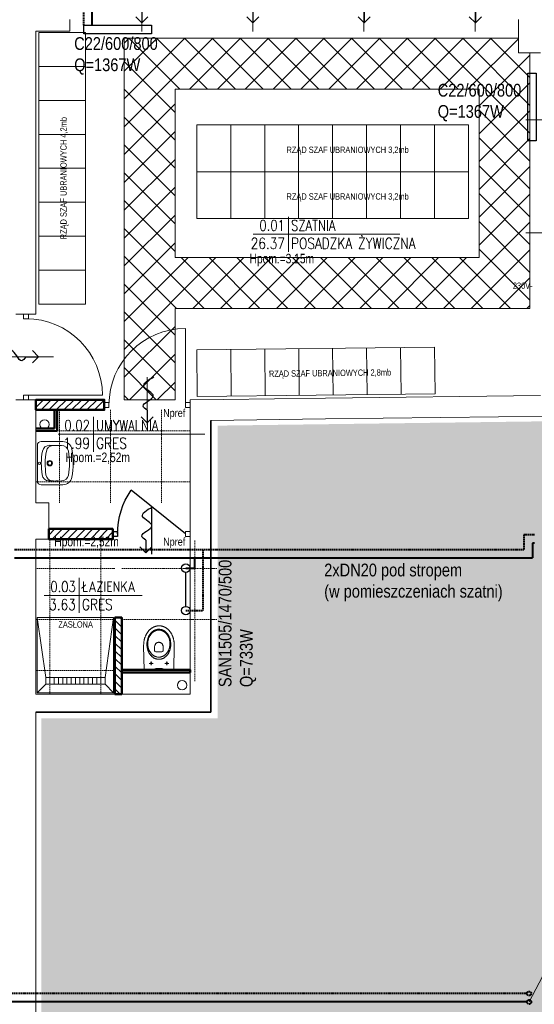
# Model space of a CAD drawing. Header units: millimetres. Extents: x -523 to 1404227, y -783705 to 1038705.
# Tile 88 of 256: x 372012 to 378071, y 131096 to 142691. Entities that reach past the tile are written whole.
import ezdxf
from ezdxf.enums import TextEntityAlignment as Align

# ---------------------------------------------------------------- set-up
doc = ezdxf.new("R2010")
doc.units = ezdxf.units.MM
doc.linetypes.add('DASHED', pattern=[0.75, 0.5, -0.25])
doc.linetypes.add('DASHEDX2', pattern=[1.5, 1, -0.5])
for name, color, linetype, lineweight in [('BA_drz', 7, 'Continuous', 18), ('BA_KS_ist.', 34, 'Continuous', 13), ('BA_met', 7, 'Continuous', 18), ('BA_txs', 2, 'Continuous', 18), ('Cienka', 7, 'Continuous', 18), ('mm_CO_opisy', 5, 'Continuous', 9), ('mm_CO_rury', 84, 'Continuous', 40), ('mm_grzejniki', 30, 'Continuous', 30), ('mm_Wentylacja', 5, 'Continuous', 50), ('PG_PRZERYWANE_ŚREDNIE', 1, 'DASHEDX2', 18), ('PG_WIDOKOWE_CIENKIE', 7, 'Continuous', 18), ('PG_WYPOSAŻENIE', 1, 'Continuous', 18), ('PG_ŚCIANY_DZIAŁOWE', 3, 'Continuous', 18), ('PG_ŚCIANY_SŁUPY', 4, 'Continuous', 35), ('Przekrojowa', 60, 'Continuous', 18), ('WYPOSAŻENIE GARAŻU', 253, 'Continuous', 5)]:
    doc.layers.add(name, color=color, linetype=linetype, lineweight=lineweight)
doc.styles.add('BIKTC', font='bikromsw.shx', dxfattribs={"width": 0.8})
doc.styles.add('BIKTS', font='bikromsw.shx', dxfattribs={"width": 0.85})
doc.styles.add('ROMANS', font='romans', dxfattribs={"width": 0.7})
doc.styles.get("Standard").update_dxf_attribs({"font": 'arial.ttf'})

# ---------------------------------------------------------------- blocks, each defined once
blk = doc.blocks.new('bikmet')
blk.add_line((0, 1.65), (0, -1.65))
at = {"style": 'ROMANS', "width": 0.8}
blk.add_attdef('NRPOM', text='', height=1, dxfattribs=at).set_placement((-0.333, 0.333), align=Align.RIGHT)
blk.add_attdef('NWAPOM', (0.25, 0.333), '', height=1, dxfattribs=at)
blk.add_attdef('RAREA', text='', height=1.042, dxfattribs=at).set_placement((-0.333, -0.333), align=Align.TOP_RIGHT)
blk.add_attdef('PODLOGA', text='', height=1.042, dxfattribs=at).set_placement((0.25, -0.333), align=Align.TOP_LEFT)
blk = doc.blocks.new('A$Cf7835451')
at = {"layer": 'PG_WIDOKOWE_CIENKIE', "lineweight": 18}
for p, q in [((30, 50.9), (4.5, 50.9)), ((18.1, 46.3), (28.4, 46.5)), ((22.5, 46.4), (22.5, 46.4)), ((23.6, 46.4), (23.6, 46.4)), ((0, 4.5), (0, 46.4)), ((13.6, 46.3), (18.9, 46.4)), ((17.3, 46.2), (17.3, 46.3)), ((19.1, 46.3), (19.1, 46.4)), ((24.4, 46.4), (21.8, 46.4)), ((21.8, 46.4), (21.8, 46.4)), ((21.8, 46.4), (21.8, 46.4)), ((30, 0), (4.5, 0)), ((14.2, 4.5), (19.5, 4.5)), ((17.3, 4.5), (17.3, 4.6)), ((28.4, 4.5), (19.1, 4.5))]:
    blk.add_line(p, q, dxfattribs=at)
for centre, radius in [((2.3, 25.5), 1.36), ((14.5, 25.5), 3.18), ((14.5, 25.5), 2.27)]:
    blk.add_circle(centre, radius, dxfattribs=at)
for centre, radius, start, end in [((4.5, 46.4), 4.55, 90, 180), ((30, 40), 10.9, 10.2403, 90), ((92.8, 26.6), 88.2, 171.7206, 190.0289), ((13.7, 38.1), 8.18, 90.8747, 171.7206), ((97.4, 26.6), 88.2, 171.7206, 190.0289), ((18.2, 38.1), 8.18, 90.8747, 171.7206), ((28.4, 38.2), 8.18, 9.1541, 90), ((-50.5, 25.5), 88.2, 350.8459, 9.1541), ((-50.5, 25.5), 92.7, 349.7597, 10.2403), ((4.5, 4.5), 4.55, 180, 270), ((14.1, 12.6), 8.18, 190.0289, 270.8747), ((18.6, 12.7), 8.18, 190.0289, 264.7924), ((28.4, 12.7), 8.18, 270, 350.8459), ((30, 10.9), 10.9, 270, 349.7597)]:
    blk.add_arc(centre, radius, start, end, dxfattribs=at)
blk = doc.blocks.new('jamb')
blk.add_lwpolyline([(-0.5, -0.5), (-0.5, 0.5), (0.5, 0.5), (0.5, -0.5)], close=True)
blk = doc.blocks.new('dr1h901')
at = {"color": 0}
blk.add_line((-0.5, 0), (-0.5, 1), dxfattribs=at)
blk.add_line((0, 0.362), (0, -0.266))
blk.add_arc((-0.5, 0), 1, 0, 90, dxfattribs=at)
blk = doc.blocks.new('A$C6b6b2cc1')
at = {"color": 5, "lineweight": 20}
for p, q in [((17.9, 91), (29.9, 91)), ((17.9, 0), (29.9, 0))]:
    blk.add_line(p, q, dxfattribs=at)
for p, q in [((20.9, 85.5), (20.9, 91)), ((20.9, 91), (26.9, 91)), ((26.9, 85.5), (20.9, 85.5)), ((26.9, 91), (26.9, 85.5))]:
    blk.add_line(p, q)
at = {"color": 0, "extrusion": (0, 0, -1)}
blk.add_line((23.9, 5.5), (75.5, 69.3), dxfattribs=at)
at = {"extrusion": (0, 0, -1)}
blk.add_line((56.5, 45.5), (0, 45.5), dxfattribs=at)
at = {"color": 0, "extrusion": (0, 0, -1)}
blk.add_arc((-23.9, -4.5), 90, 90, 124.9595, dxfattribs=at)
at = {"layer": 'WYPOSAŻENIE GARAŻU', "color": 240, "xscale": 5.5, "yscale": 5.999999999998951, "zscale": 5.5, "rotation": 90}
blk.add_blockref('jamb', (23.9, 2.8), dxfattribs=at)
blk = doc.blocks.new('A$C9dc6be50')
at = {"lineweight": 18}
h = blk.add_hatch(color=1, dxfattribs=at)
h.dxf.hatch_style = 1
h.paths.add_polyline_path([(1.6, 21.1), (1.5, 21.9), (1.2, 22.5), (0.9, 23), (0.4, 23.3), (0, 23.4), (0, 12.8), (0.4, 12.9), (0.9, 13.2), (1.2, 13.6), (1.5, 14.2), (1.6, 15)])
at = {"color": 1, "lineweight": 13}
for p, q in [((27.7, 36.1), (0, 35.6)), ((28.3, 36.1), (27.7, 36.1)), ((28.9, 36.1), (28.3, 36.1)), ((29.5, 36.1), (28.9, 36.1)), ((30.1, 36.1), (29.5, 36.1)), ((30.7, 36), (30.1, 36.1)), ((31.3, 36), (30.7, 36)), ((31.8, 35.9), (31.3, 36)), ((32.4, 35.9), (31.8, 35.9)), ((33, 35.8), (32.4, 35.9)), ((33.5, 35.7), (33, 35.8)), ((34.1, 35.6), (33.5, 35.7)), ((34.6, 35.5), (34.1, 35.6)), ((35.1, 35.4), (34.6, 35.5)), ((35.6, 35.3), (35.1, 35.4)), ((36.2, 35.2), (35.6, 35.3)), ((36.7, 35), (36.2, 35.2)), ((37.2, 34.9), (36.7, 35)), ((37.7, 34.8), (37.2, 34.9)), ((0.4, 23.3), (0, 23.4)), ((0.9, 23), (0.4, 23.3)), ((9.9, 27.3), (5.4, 27.3)), ((6.9, 27.7), (6.8, 27.3)), ((6.8, 27.3), (6.9, 26.9)), ((7.2, 28), (6.9, 27.7)), ((6.9, 26.9), (7.2, 26.6)), ((7.6, 28.1), (7.2, 28)), ((7.2, 26.6), (7.6, 26.5)), ((7.6, 29.5), (7.6, 25.1)), ((8, 28), (7.6, 28.1)), ((7.6, 26.5), (8, 26.6)), ((8.3, 27.7), (8, 28)), ((8, 26.6), (8.3, 26.9)), ((8.4, 27.3), (8.3, 27.7)), ((8.3, 26.9), (8.4, 27.3)), ((13.5, 22.9), (13.7, 23.3)), ((13.7, 23.3), (13.9, 23.7)), ((13.9, 23.7), (14.1, 24.1)), ((14.1, 24.1), (14.4, 24.4)), ((14.4, 24.4), (14.6, 24.8)), ((14.6, 24.8), (14.9, 25.1)), ((14.9, 25.1), (15.2, 25.5)), ((15.2, 25.5), (15.4, 25.8)), ((15.4, 25.8), (15.7, 26.2)), ((15.7, 26.2), (16, 26.5)), ((16, 26.5), (16.4, 26.8)), ((16.1, 23), (16.4, 23.4)), ((16.4, 26.8), (16.7, 27.1)), ((16.4, 23.4), (16.6, 23.8)), ((16.6, 23.8), (16.8, 24.2)), ((16.7, 27.1), (17, 27.4)), ((16.8, 24.2), (17.1, 24.5)), ((17, 27.4), (17.4, 27.7)), ((17.1, 24.5), (17.3, 24.9)), ((17.3, 24.9), (17.6, 25.2)), ((17.4, 27.7), (17.7, 28)), ((17.6, 25.2), (17.9, 25.6)), ((17.7, 28), (18.1, 28.3)), ((17.9, 25.6), (18.2, 25.9)), ((18.1, 28.3), (18.5, 28.6)), ((18.2, 25.9), (18.5, 26.2)), ((18.5, 28.6), (18.9, 28.8)), ((18.5, 26.2), (18.9, 26.6)), ((18.9, 28.8), (19.3, 29.1)), ((18.9, 26.6), (19.2, 26.9)), ((19.2, 26.9), (19.6, 27.2)), ((19.3, 29.1), (19.7, 29.3)), ((19.6, 27.2), (19.9, 27.5)), ((19.7, 29.3), (20.1, 29.6)), ((19.9, 27.5), (20.3, 27.7)), ((20.1, 29.6), (20.6, 29.8)), ((20.3, 27.7), (20.7, 28)), ((20.6, 29.8), (21, 30)), ((20.7, 28), (21.1, 28.3)), ((21, 30), (21.4, 30.2)), ((21.1, 28.3), (21.5, 28.5)), ((21.4, 30.2), (21.9, 30.4)), ((21.5, 28.5), (21.9, 28.8)), ((21.9, 30.4), (22.4, 30.6)), ((21.9, 28.8), (22.3, 29)), ((22.3, 29), (22.8, 29.2)), ((22.4, 30.6), (22.8, 30.8)), ((22.8, 30.8), (23.3, 30.9)), ((22.8, 29.2), (23.2, 29.4)), ((23.2, 29.4), (23.7, 29.6)), ((23.3, 30.9), (23.8, 31.1)), ((23.7, 29.6), (24.1, 29.8)), ((23.8, 31.1), (24.3, 31.2)), ((24.1, 29.8), (24.6, 30)), ((24.3, 31.2), (24.8, 31.4)), ((24.6, 30), (25.1, 30.1)), ((24.8, 31.4), (25.3, 31.5)), ((25.1, 30.1), (25.6, 30.3)), ((25.3, 31.5), (25.8, 31.6)), ((25.6, 30.3), (26.1, 30.4)), ((25.8, 31.6), (26.3, 31.7)), ((26.1, 30.4), (26.6, 30.5)), ((26.3, 31.7), (26.8, 31.8)), ((26.6, 30.5), (27.1, 30.6)), ((26.8, 31.8), (27.4, 31.8)), ((27.1, 30.6), (27.6, 30.7)), ((27.4, 31.8), (27.9, 31.9)), ((27.6, 30.7), (28.1, 30.8)), ((27.9, 31.9), (28.4, 31.9)), ((28.1, 30.8), (28.6, 30.9)), ((28.4, 31.9), (29, 32)), ((28.6, 30.9), (29.2, 30.9)), ((29, 32), (29.5, 32)), ((29.2, 30.9), (29.7, 31)), ((29.5, 32), (30.1, 32)), ((29.7, 31), (30.3, 31)), ((30.1, 32), (30.6, 32)), ((30.3, 31), (30.8, 31)), ((30.6, 32), (31.2, 32)), ((30.8, 31), (30.8, 31)), ((30.8, 31), (31.3, 31)), ((31.2, 32), (31.7, 31.9)), ((31.3, 31), (31.9, 31)), ((31.7, 31.9), (32.2, 31.9)), ((31.9, 31), (32.4, 30.9)), ((32.2, 31.9), (32.8, 31.8)), ((32.4, 30.9), (33, 30.9)), ((32.8, 31.8), (33.3, 31.8)), ((33, 30.9), (33.5, 30.8)), ((33.3, 31.8), (33.8, 31.7)), ((33.5, 30.8), (34, 30.7)), ((33.8, 31.7), (34.3, 31.6)), ((34, 30.7), (34.5, 30.6)), ((34.3, 31.6), (34.8, 31.5)), ((34.5, 30.6), (35, 30.5)), ((34.8, 31.5), (35.3, 31.4)), ((35, 30.5), (35.5, 30.4)), ((35.3, 31.4), (35.8, 31.2)), ((35.5, 30.4), (36, 30.3)), ((35.8, 31.2), (36.3, 31.1)), ((36, 30.3), (36.5, 30.1)), ((36.3, 31.1), (36.8, 30.9)), ((36.5, 30.1), (37, 30)), ((36.8, 30.9), (37.3, 30.8)), ((37, 30), (37.5, 29.8)), ((37.3, 30.8), (37.8, 30.6)), ((37.5, 29.8), (37.9, 29.6)), ((38.2, 34.6), (37.7, 34.8)), ((37.8, 30.6), (38.2, 30.4)), ((37.9, 29.6), (38.4, 29.4)), ((38.6, 34.4), (38.2, 34.6)), ((38.2, 30.4), (38.7, 30.2)), ((38.4, 29.4), (38.8, 29.2)), ((39.1, 34.3), (38.6, 34.4)), ((38.7, 30.2), (39.1, 30)), ((38.8, 29.2), (39.3, 29)), ((39.6, 34.1), (39.1, 34.3)), ((39.1, 30), (39.6, 29.8)), ((39.3, 29), (39.7, 28.8)), ((40, 33.9), (39.6, 34.1)), ((39.6, 29.8), (40, 29.6)), ((39.7, 28.8), (40.1, 28.5)), ((40.5, 33.7), (40, 33.9)), ((40, 29.6), (40.4, 29.3)), ((40.1, 28.5), (40.5, 28.3)), ((40.4, 29.3), (40.8, 29.1)), ((40.9, 33.5), (40.5, 33.7)), ((40.5, 28.3), (40.9, 28)), ((40.8, 29.1), (41.2, 28.8)), ((41.4, 33.3), (40.9, 33.5)), ((40.9, 28), (41.3, 27.7)), ((41.2, 28.8), (41.6, 28.6)), ((41.3, 27.7), (41.7, 27.5)), ((41.8, 33.1), (41.4, 33.3)), ((41.6, 28.6), (42, 28.3)), ((41.7, 27.5), (42, 27.2)), ((42.2, 32.9), (41.8, 33.1)), ((42, 28.3), (42.4, 28)), ((42, 27.2), (42.4, 26.9)), ((42.6, 32.6), (42.2, 32.9)), ((42.4, 28), (42.7, 27.7)), ((42.4, 26.9), (42.7, 26.6)), ((43, 32.4), (42.6, 32.6)), ((42.7, 27.7), (43.1, 27.4)), ((42.7, 26.6), (43.1, 26.2)), ((43.4, 32.2), (43, 32.4)), ((43.1, 27.4), (43.4, 27.1)), ((43.1, 26.2), (43.4, 25.9)), ((43.8, 31.9), (43.4, 32.2)), ((43.4, 27.1), (43.8, 26.8)), ((43.4, 25.9), (43.7, 25.6)), ((43.7, 25.6), (44, 25.2)), ((44.2, 31.7), (43.8, 31.9)), ((43.8, 26.8), (44.1, 26.5)), ((44, 25.2), (44.3, 24.9)), ((44.1, 26.5), (44.4, 26.2)), ((44.6, 31.4), (44.2, 31.7)), ((44.3, 24.9), (44.5, 24.5)), ((44.4, 26.2), (44.7, 25.8)), ((44.5, 24.5), (44.8, 24.2)), ((44.9, 31.1), (44.6, 31.4)), ((44.7, 25.8), (45, 25.5)), ((44.8, 24.2), (45, 23.8)), ((45.3, 30.9), (44.9, 31.1)), ((45, 25.5), (45.3, 25.1)), ((45, 23.8), (45.3, 23.4)), ((45.6, 30.6), (45.3, 30.9)), ((45.3, 25.1), (45.5, 24.8)), ((45.3, 23.4), (45.5, 23)), ((45.5, 24.8), (45.8, 24.4)), ((46, 30.3), (45.6, 30.6)), ((45.8, 24.4), (46, 24.1)), ((46.3, 30), (46, 30.3)), ((46, 24.1), (46.2, 23.7)), ((46.2, 23.7), (46.4, 23.3)), ((46.6, 29.7), (46.3, 30)), ((46.4, 23.3), (46.6, 22.9)), ((46.9, 29.4), (46.6, 29.7)), ((47.2, 29.1), (46.9, 29.4)), ((47.5, 28.8), (47.2, 29.1)), ((47.8, 28.5), (47.5, 28.8)), ((48.1, 28.2), (47.8, 28.5)), ((48.3, 27.8), (48.1, 28.2)), ((48.6, 27.5), (48.3, 27.8)), ((48.8, 27.2), (48.6, 27.5)), ((49.1, 26.8), (48.8, 27.2)), ((49.3, 26.5), (49.1, 26.8)), ((49.5, 26.2), (49.3, 26.5)), ((49.7, 25.8), (49.5, 26.2)), ((49.9, 25.4), (49.7, 25.8)), ((50.1, 25.1), (49.9, 25.4)), ((50.3, 24.7), (50.1, 25.1)), ((50.5, 24.4), (50.3, 24.7)), ((50.6, 24), (50.5, 24.4)), ((50.8, 23.6), (50.6, 24)), ((50.9, 23.2), (50.8, 23.6)), ((51, 22.9), (50.9, 23.2)), ((0.4, 12.9), (0, 12.8)), ((0.9, 13.2), (0.4, 12.9)), ((1.2, 22.5), (0.9, 23)), ((1.2, 13.6), (0.9, 13.2)), ((1.5, 21.9), (1.2, 22.5)), ((1.5, 14.2), (1.2, 13.6)), ((1.6, 21.1), (1.5, 21.9)), ((1.6, 15), (1.5, 14.2)), ((1.6, 15), (1.6, 21.1)), ((12.4, 19.2), (12.5, 19.7)), ((12.4, 18.8), (12.4, 19.2)), ((12.4, 18.4), (12.4, 18.8)), ((12.4, 17.9), (12.4, 18.4)), ((12.4, 17.5), (12.4, 17.9)), ((12.4, 17.1), (12.4, 17.5)), ((12.4, 16.6), (12.4, 17.1)), ((12.5, 16.2), (12.4, 16.6)), ((12.5, 19.7), (12.6, 20.1)), ((12.6, 15.8), (12.5, 16.2)), ((12.6, 20.1), (12.7, 20.5)), ((12.7, 15.4), (12.6, 15.8)), ((12.7, 20.5), (12.8, 20.9)), ((12.8, 15), (12.7, 15.4)), ((12.8, 20.9), (12.9, 21.3)), ((12.9, 14.5), (12.8, 15)), ((12.9, 21.3), (13, 21.7)), ((13, 14.1), (12.9, 14.5)), ((13, 21.7), (13.2, 22.1)), ((13.2, 13.7), (13, 14.1)), ((13.2, 22.1), (13.3, 22.5)), ((13.3, 13.3), (13.2, 13.7)), ((13.3, 22.5), (13.5, 22.9)), ((13.5, 13), (13.3, 13.3)), ((13.7, 12.6), (13.5, 13)), ((13.9, 12.2), (13.7, 12.6)), ((14.1, 11.8), (13.9, 12.2)), ((14.4, 11.5), (14.1, 11.8)), ((14.9, 18.8), (15, 19.3)), ((14.9, 18.4), (14.9, 18.8)), ((14.9, 17.9), (14.9, 18.4)), ((14.9, 17.5), (14.9, 17.9)), ((14.9, 17.9), (14.9, 17.9)), ((14.9, 17), (14.9, 17.5)), ((15, 16.6), (14.9, 17)), ((15, 19.7), (15.1, 20.1)), ((15, 19.3), (15, 19.7)), ((15, 16.2), (15, 16.6)), ((15.1, 15.7), (15, 16.2)), ((15.1, 20.1), (15.2, 20.6)), ((15.2, 15.3), (15.1, 15.7)), ((15.2, 20.6), (15.3, 21)), ((15.3, 14.9), (15.2, 15.3)), ((15.3, 21), (15.5, 21.4)), ((15.5, 14.5), (15.3, 14.9)), ((15.5, 21.4), (15.6, 21.8)), ((15.6, 14.1), (15.5, 14.5)), ((15.6, 21.8), (15.8, 22.2)), ((15.8, 13.7), (15.6, 14.1)), ((15.8, 22.2), (15.9, 22.6)), ((15.9, 13.3), (15.8, 13.7)), ((15.9, 22.6), (16.1, 23)), ((16.1, 12.9), (15.9, 13.3)), ((16.4, 12.5), (16.1, 12.9)), ((16.6, 12.1), (16.4, 12.5)), ((16.8, 11.7), (16.6, 12.1)), ((17.1, 11.4), (16.8, 11.7)), ((21.1, 20.9), (21.2, 21.6)), ((21.1, 18.2), (21.1, 20.9)), ((21.1, 14.9), (21.1, 18.2)), ((21.2, 14.2), (21.1, 14.9)), ((21.1, 14.9), (21.1, 14.9)), ((21.2, 21.6), (21.4, 22.2)), ((21.4, 13.7), (21.2, 14.2)), ((21.4, 22.2), (21.7, 22.6)), ((21.7, 13.3), (21.4, 13.7)), ((21.7, 22.6), (22.1, 22.8)), ((22.1, 13.1), (21.7, 13.3)), ((22.1, 22.8), (22.5, 23)), ((22.5, 12.9), (22.1, 13.1)), ((22.5, 23), (22.9, 23)), ((22.9, 12.8), (22.5, 12.9)), ((22.9, 23), (23.3, 23)), ((23.3, 12.8), (22.9, 12.8)), ((23.3, 23), (27.1, 23.1)), ((27.1, 12.8), (23.3, 12.8)), ((27.1, 23.1), (27.7, 23)), ((27.6, 12.9), (27.1, 12.8)), ((28.2, 13), (27.6, 12.9)), ((27.7, 23), (28.2, 22.9)), ((28.2, 22.9), (28.7, 22.8)), ((28.7, 13.1), (28.2, 13)), ((28.7, 22.8), (29.2, 22.6)), ((29.1, 13.3), (28.7, 13.1)), ((29.6, 13.5), (29.1, 13.3)), ((29.2, 22.6), (29.6, 22.3)), ((29.6, 22.3), (30.1, 22.1)), ((30, 13.8), (29.6, 13.5)), ((30.4, 14.1), (30, 13.8)), ((30.1, 22.1), (30.5, 21.7)), ((30.8, 14.5), (30.4, 14.1)), ((30.5, 21.7), (30.8, 21.4)), ((30.8, 21.4), (31.2, 21)), ((31.2, 14.9), (30.8, 14.5)), ((31.2, 21), (31.5, 20.6)), ((31.5, 15.3), (31.2, 14.9)), ((31.5, 20.6), (31.8, 20.2)), ((31.8, 15.7), (31.5, 15.3)), ((31.8, 20.2), (32, 19.7)), ((32, 16.1), (31.8, 15.7)), ((32, 19.7), (32.2, 19.3)), ((32.2, 16.6), (32, 16.1)), ((32.2, 19.3), (32.3, 18.8)), ((32.3, 17), (32.2, 16.6)), ((32.3, 18.8), (32.4, 18.4)), ((32.4, 17.5), (32.3, 17)), ((32.4, 18.4), (32.4, 17.9)), ((32.4, 17.9), (32.4, 17.5)), ((44.8, 11.7), (44.5, 11.4)), ((45, 12.1), (44.8, 11.7)), ((45.3, 12.5), (45, 12.1)), ((45.5, 12.9), (45.3, 12.5)), ((45.5, 23), (45.7, 22.6)), ((45.7, 13.3), (45.5, 12.9)), ((45.7, 22.6), (45.8, 22.2)), ((45.8, 13.7), (45.7, 13.3)), ((45.8, 22.2), (46, 21.8)), ((46, 14.1), (45.8, 13.7)), ((46, 11.8), (45.8, 11.5)), ((46, 21.8), (46.1, 21.4)), ((46.1, 14.5), (46, 14.1)), ((46.2, 12.2), (46, 11.8)), ((46.1, 21.4), (46.3, 21)), ((46.3, 14.9), (46.1, 14.5)), ((46.4, 12.6), (46.2, 12.2)), ((46.3, 21), (46.4, 20.6)), ((46.4, 15.3), (46.3, 14.9)), ((46.4, 20.6), (46.5, 20.1)), ((46.5, 15.7), (46.4, 15.3)), ((46.6, 13), (46.4, 12.6)), ((46.5, 20.1), (46.6, 19.7)), ((46.6, 16.2), (46.5, 15.7)), ((46.6, 22.9), (46.8, 22.5)), ((46.6, 19.7), (46.6, 19.3)), ((46.6, 19.3), (46.7, 18.8)), ((46.7, 17), (46.6, 16.6)), ((46.6, 16.6), (46.6, 16.2)), ((46.8, 13.3), (46.6, 13)), ((46.7, 18.8), (46.7, 18.4)), ((46.7, 18.4), (46.7, 17.9)), ((46.7, 17.9), (46.7, 17.9)), ((46.7, 17.9), (46.7, 17.5)), ((46.7, 17.5), (46.7, 17)), ((46.8, 22.5), (47, 22.1)), ((47, 13.7), (46.8, 13.3)), ((47, 22.1), (47.1, 21.7)), ((47.1, 14.1), (47, 13.7)), ((47.1, 21.7), (47.2, 21.3)), ((47.2, 14.5), (47.1, 14.1)), ((47.2, 21.3), (47.4, 20.9)), ((47.4, 15), (47.2, 14.5)), ((47.4, 20.9), (47.5, 20.5)), ((47.5, 15.4), (47.4, 15)), ((47.5, 20.5), (47.6, 20.1)), ((47.6, 15.8), (47.5, 15.4)), ((47.6, 20.1), (47.6, 19.7)), ((47.6, 19.7), (47.7, 19.2)), ((47.7, 16.6), (47.6, 16.2)), ((47.6, 16.2), (47.6, 15.8)), ((47.7, 19.2), (47.7, 18.8)), ((47.7, 18.8), (47.8, 18.4)), ((47.8, 17.5), (47.7, 17.1)), ((47.7, 17.1), (47.7, 16.6)), ((47.8, 18.4), (47.8, 17.9)), ((47.8, 17.9), (47.8, 17.9)), ((47.8, 17.9), (47.8, 17.5)), ((50.2, 11.4), (50.3, 11.8)), ((50.3, 11.8), (50.5, 12.2)), ((50.5, 12.2), (50.7, 12.5)), ((50.7, 12.5), (50.8, 12.9)), ((50.8, 12.9), (50.9, 13.3)), ((50.9, 13.3), (51.1, 13.7)), ((51.1, 22.5), (51, 22.9)), ((51.3, 22.1), (51.1, 22.5)), ((51.1, 13.7), (51.2, 14.1)), ((51.2, 14.1), (51.3, 14.5)), ((51.4, 21.7), (51.3, 22.1)), ((51.3, 14.5), (51.4, 14.8)), ((51.4, 21.3), (51.4, 21.7)), ((51.5, 20.9), (51.4, 21.3)), ((51.4, 15.2), (51.5, 15.6)), ((51.4, 14.8), (51.4, 15.2)), ((51.6, 20.5), (51.5, 20.9)), ((51.5, 15.6), (51.6, 16)), ((51.6, 20.1), (51.6, 20.5)), ((51.7, 19.7), (51.6, 20.1)), ((51.6, 16.4), (51.7, 16.8)), ((51.6, 16), (51.6, 16.4)), ((51.7, 19.3), (51.7, 19.7)), ((51.7, 18.9), (51.7, 19.3)), ((51.7, 18.5), (51.7, 18.9)), ((51.7, 18.1), (51.7, 18.5)), ((51.7, 17.7), (51.7, 18.1)), ((51.7, 17.3), (51.7, 17.7)), ((51.7, 16.8), (51.7, 17.3)), ((0, 0.5), (27.7, 0)), ((9.9, 8.9), (5.4, 8.9)), ((6.9, 9.3), (6.8, 8.9)), ((6.8, 8.9), (6.9, 8.5)), ((7.2, 9.6), (6.9, 9.3)), ((6.9, 8.5), (7.2, 8.2)), ((7.6, 9.7), (7.2, 9.6)), ((7.2, 8.2), (7.6, 8.1)), ((7.6, 11.1), (7.6, 6.7)), ((8, 9.6), (7.6, 9.7)), ((7.6, 8.1), (8, 8.2)), ((8.3, 9.3), (8, 9.6)), ((8, 8.2), (8.3, 8.5)), ((8.4, 8.9), (8.3, 9.3)), ((8.3, 8.5), (8.4, 8.9)), ((14.6, 11.1), (14.4, 11.5)), ((14.9, 10.7), (14.6, 11.1)), ((15.2, 10.4), (14.9, 10.7)), ((15.4, 10), (15.2, 10.4)), ((15.7, 9.7), (15.4, 10)), ((16, 9.4), (15.7, 9.7)), ((16.4, 9.1), (16, 9.4)), ((16.7, 8.8), (16.4, 9.1)), ((17, 8.4), (16.7, 8.8)), ((17.4, 8.1), (17, 8.4)), ((17.3, 11), (17.1, 11.4)), ((17.6, 10.6), (17.3, 11)), ((17.7, 7.9), (17.4, 8.1)), ((17.9, 10.3), (17.6, 10.6)), ((18.1, 7.6), (17.7, 7.9)), ((18.2, 10), (17.9, 10.3)), ((18.5, 7.3), (18.1, 7.6)), ((18.5, 9.6), (18.2, 10)), ((18.9, 9.3), (18.5, 9.6)), ((18.9, 7), (18.5, 7.3)), ((19.2, 9), (18.9, 9.3)), ((19.3, 6.8), (18.9, 7)), ((19.6, 8.7), (19.2, 9)), ((19.7, 6.5), (19.3, 6.8)), ((19.9, 8.4), (19.6, 8.7)), ((20.1, 6.3), (19.7, 6.5)), ((20.3, 8.1), (19.9, 8.4)), ((20.6, 6.1), (20.1, 6.3)), ((20.7, 7.9), (20.3, 8.1)), ((21, 5.9), (20.6, 6.1)), ((21.1, 7.6), (20.7, 7.9)), ((21.4, 5.7), (21, 5.9)), ((21.5, 7.4), (21.1, 7.6)), ((21.9, 5.5), (21.4, 5.7)), ((21.9, 7.1), (21.5, 7.4)), ((22.3, 6.9), (21.9, 7.1)), ((22.4, 5.3), (21.9, 5.5)), ((22.8, 6.7), (22.3, 6.9)), ((22.8, 5.1), (22.4, 5.3)), ((23.2, 6.5), (22.8, 6.7)), ((23.3, 4.9), (22.8, 5.1)), ((23.7, 6.3), (23.2, 6.5)), ((23.8, 4.8), (23.3, 4.9)), ((24.1, 6.1), (23.7, 6.3)), ((24.3, 4.6), (23.8, 4.8)), ((24.6, 5.9), (24.1, 6.1)), ((24.8, 4.5), (24.3, 4.6)), ((25.1, 5.8), (24.6, 5.9)), ((25.3, 4.4), (24.8, 4.5)), ((25.6, 5.6), (25.1, 5.8)), ((25.8, 4.3), (25.3, 4.4)), ((26.1, 5.5), (25.6, 5.6)), ((26.3, 4.2), (25.8, 4.3)), ((26.6, 5.3), (26.1, 5.5)), ((26.8, 4.1), (26.3, 4.2)), ((27.1, 5.2), (26.6, 5.3)), ((27.4, 4), (26.8, 4.1)), ((27.6, 5.1), (27.1, 5.2)), ((27.9, 4), (27.4, 4)), ((28.1, 5.1), (27.6, 5.1)), ((27.7, 0), (28.3, 0)), ((28.4, 3.9), (27.9, 4)), ((28.6, 5), (28.1, 5.1)), ((28.3, 0), (28.9, 0)), ((29, 3.9), (28.4, 3.9)), ((29.2, 4.9), (28.6, 5)), ((28.9, 0), (29.5, 0)), ((29.5, 3.9), (29, 3.9)), ((29.7, 4.9), (29.2, 4.9)), ((30.1, 3.9), (29.5, 3.9)), ((29.5, 0), (30.1, 0.1)), ((30.3, 4.9), (29.7, 4.9)), ((30.6, 3.9), (30.1, 3.9)), ((30.1, 3.9), (30.1, 3.9)), ((30.1, 0.1), (30.7, 0.1)), ((30.8, 4.9), (30.3, 4.9)), ((31.2, 3.9), (30.6, 3.9)), ((30.7, 0.1), (31.2, 0.1)), ((31.3, 4.9), (30.8, 4.9)), ((30.8, 4.9), (30.8, 4.9)), ((31.7, 3.9), (31.2, 3.9)), ((31.2, 0.1), (31.8, 0.2)), ((31.9, 4.9), (31.3, 4.9)), ((32.2, 4), (31.7, 3.9)), ((31.8, 0.2), (32.4, 0.3)), ((32.4, 4.9), (31.9, 4.9)), ((32.8, 4), (32.2, 4)), ((33, 5), (32.4, 4.9)), ((32.4, 0.3), (32.9, 0.3)), ((33.3, 4.1), (32.8, 4)), ((32.9, 0.3), (33.5, 0.4)), ((33.5, 5.1), (33, 5)), ((33.8, 4.2), (33.3, 4.1)), ((34, 5.1), (33.5, 5.1)), ((33.5, 0.4), (34, 0.5)), ((34.3, 4.3), (33.8, 4.2)), ((34.5, 5.2), (34, 5.1)), ((34, 0.5), (34.5, 0.6)), ((34.8, 4.4), (34.3, 4.3)), ((35, 5.3), (34.5, 5.2)), ((34.5, 0.6), (35.1, 0.7)), ((35.3, 4.5), (34.8, 4.4)), ((35.5, 5.5), (35, 5.3)), ((35.1, 0.7), (35.6, 0.8)), ((35.8, 4.6), (35.3, 4.5)), ((36, 5.6), (35.5, 5.5)), ((35.6, 0.8), (36.1, 1)), ((36.3, 4.8), (35.8, 4.6)), ((36.5, 5.8), (36, 5.6)), ((36.1, 1), (36.6, 1.1)), ((36.8, 4.9), (36.3, 4.8)), ((37, 5.9), (36.5, 5.8)), ((36.6, 1.1), (37.1, 1.2)), ((37.3, 5.1), (36.8, 4.9)), ((37.5, 6.1), (37, 5.9)), ((37.1, 1.2), (37.6, 1.4)), ((37.8, 5.3), (37.3, 5.1)), ((37.9, 6.3), (37.5, 6.1)), ((37.6, 1.4), (38.1, 1.6)), ((38.2, 5.5), (37.8, 5.3)), ((38.4, 6.5), (37.9, 6.3)), ((38.1, 1.6), (38.6, 1.7)), ((38.7, 5.7), (38.2, 5.5)), ((38.8, 6.7), (38.4, 6.5)), ((38.6, 1.7), (39, 1.9)), ((39.1, 5.9), (38.7, 5.7)), ((39.3, 6.9), (38.8, 6.7)), ((39, 1.9), (39.5, 2.1)), ((39.6, 6.1), (39.1, 5.9)), ((39.7, 7.1), (39.3, 6.9)), ((39.5, 2.1), (39.9, 2.3)), ((40, 6.3), (39.6, 6.1)), ((40.1, 7.4), (39.7, 7.1)), ((39.9, 2.3), (40.4, 2.4)), ((40.4, 6.5), (40, 6.3)), ((40.5, 7.6), (40.1, 7.4)), ((40.8, 6.8), (40.4, 6.5)), ((40.4, 2.4), (40.8, 2.6)), ((40.9, 7.9), (40.5, 7.6)), ((41.2, 7), (40.8, 6.8)), ((40.8, 2.6), (41.3, 2.9)), ((41.3, 8.1), (40.9, 7.9)), ((41.6, 7.3), (41.2, 7)), ((41.7, 8.4), (41.3, 8.1)), ((41.3, 2.9), (41.7, 3.1)), ((42, 7.6), (41.6, 7.3)), ((42, 8.7), (41.7, 8.4)), ((41.7, 3.1), (42.1, 3.3)), ((42.4, 9), (42, 8.7)), ((42.4, 7.9), (42, 7.6)), ((42.1, 3.3), (42.5, 3.5)), ((42.7, 9.3), (42.4, 9)), ((42.7, 8.1), (42.4, 7.9)), ((42.5, 3.5), (42.9, 3.8)), ((43.1, 9.6), (42.7, 9.3)), ((43.1, 8.4), (42.7, 8.1)), ((42.9, 3.8), (43.3, 4)), ((43.4, 10), (43.1, 9.6)), ((43.4, 8.8), (43.1, 8.4)), ((43.3, 4), (43.7, 4.2)), ((43.7, 10.3), (43.4, 10)), ((43.8, 9.1), (43.4, 8.8)), ((44, 10.6), (43.7, 10.3)), ((43.7, 4.2), (44.1, 4.5)), ((44.1, 9.4), (43.8, 9.1)), ((44.3, 11), (44, 10.6)), ((44.4, 9.7), (44.1, 9.4)), ((44.1, 4.5), (44.4, 4.8)), ((44.5, 11.4), (44.3, 11)), ((44.7, 10), (44.4, 9.7)), ((44.4, 4.8), (44.8, 5)), ((45, 10.4), (44.7, 10)), ((44.8, 5), (45.1, 5.3)), ((45.3, 10.7), (45, 10.4)), ((45.1, 5.3), (45.5, 5.6)), ((45.5, 11.1), (45.3, 10.7)), ((45.8, 11.5), (45.5, 11.1)), ((45.5, 5.6), (45.8, 5.9)), ((45.8, 5.9), (46.1, 6.1)), ((46.1, 6.1), (46.5, 6.4)), ((46.5, 6.4), (46.8, 6.7)), ((46.8, 6.7), (47.1, 7)), ((47.1, 7), (47.4, 7.3)), ((47.4, 7.3), (47.6, 7.7)), ((47.6, 7.7), (47.9, 8)), ((47.9, 8), (48.2, 8.3)), ((48.2, 8.3), (48.4, 8.6)), ((48.4, 8.6), (48.7, 9)), ((48.7, 9), (48.9, 9.3)), ((48.9, 9.3), (49.2, 9.6)), ((49.2, 9.6), (49.4, 10)), ((49.4, 10), (49.6, 10.3)), ((49.6, 10.3), (49.8, 10.7)), ((49.8, 10.7), (50, 11.1)), ((50, 11.1), (50.2, 11.4))]:
    blk.add_line(p, q, dxfattribs=at)
blk = doc.blocks.new('podciecie')
at = {"layer": 'mm_Wentylacja', "color": 142, "lineweight": 30}
for p, q in [((23288, -37575.5), (23288, -37590.5)), ((23288, -37590.5), (23280.9, -37583.4)), ((23288, -37590.5), (23295.1, -37583.4))]:
    blk.add_line(p, q, dxfattribs=at)
blk.add_spline([(23288, -37575.5), (23283.2, -37570.7), (23295.2, -37558.8), (23284.2, -37547.8), (23295.8, -37536.2)], degree=3, dxfattribs=at)
blk = doc.blocks.new('A$C6810ecfa')
at = {"layer": 'BA_KS_ist.', "color": 18, "linetype": 'Continuous', "lineweight": 20, "ltscale": 25}
for centre in [(-579.3, 1891.7), (-417.4, 1584.6)]:
    blk.add_circle(centre, 5.5, dxfattribs=at)

msp = doc.modelspace()

# ---------------------------------------------------------------- hatches: boundary and pattern name
at = {"lineweight": 20}
h = msp.add_hatch(dxfattribs=at)
h.set_pattern_fill('ANGLE', color=252, scale=20, angle=45)
h.set_pattern_definition([(45, (-152930.63, 394561.9), (-98.782817, 98.782817), [101.6, -38.1]), (135, (-152930.63, 394561.9), (-98.782817, -98.782817), [101.6, -38.1])])
h.paths.add_polyline_path([(374344.86, 134462.51), (372268.8, 134462.51), (372268.8, 128976.07), (378653.69, 128976.07), (378652.53, 137967.17), (378142.6, 137960.99), (378143.69, 137960.63), (374344.86, 137910.63)])
at = {"layer": 'PG_WIDOKOWE_CIENKIE', "lineweight": 18}
h = msp.add_hatch(dxfattribs=at)
h.set_pattern_fill('LINE', scale=20, angle=45)
h.set_pattern_definition([(45, (-153114.787, 465660.68), (-44.9012806, 44.9012806), [])])
h.paths.add_polyline_path([(373008.69, 138214.84), (372203.69, 138214.84), (372203.69, 138094.84), (373008.69, 138094.84)])
h = msp.add_hatch(dxfattribs=at)
h.set_pattern_fill('LINE', scale=20, angle=45)
h.set_pattern_definition([(45, (-153114.787, 465355.68), (-44.9012806, 44.9012806), [])])
h.paths.add_polyline_path([(373108.69, 136694.84), (372353.69, 136694.84), (372353.69, 136574.84), (373108.69, 136574.84)])
h = msp.add_hatch(dxfattribs=at)
h.set_pattern_fill('LINE', scale=20, angle=135)
h.set_pattern_definition([(135, (43232.86, -390568.636), (-44.9012806, -44.9012806), [])])
h.paths.add_polyline_path([(373213.69, 135649.84), (373213.69, 134749.84), (373133.69, 134749.84), (373133.69, 135649.84)])
at = {"layer": 'PG_WYPOSAŻENIE'}
h = msp.add_hatch(dxfattribs=at)
h.set_pattern_fill('ANSI37', color=251, scale=73)
h.set_pattern_definition([(45, (-153114.79, 465660.68), (-163.88967, 163.88967), []), (135, (-153114.79, 465660.68), (-163.88967, -163.88967), [])])
h.paths.add_polyline_path([(373841.58, 139888.92), (377420.29, 139888.92), (377420.29, 141872.94), (373841.58, 141872.94)], flags=16)
h.paths.add_polyline_path([(373241.58, 138214.84), (373241.58, 142472.94), (377883.69, 142472.94), (377883.69, 142299.84), (378020.29, 142299.84), (378020.29, 139288.92), (373841.58, 139288.92), (373841.58, 138214.84)])

# ---------------------------------------------------------------- linework, layer by layer
at = {"lineweight": 20}
for p, q in [((373450.85, 143621.34), (373450.85, 142553.19)), ((374755.85, 143621.34), (374755.85, 142553.19)), ((376065.85, 143621.34), (376065.85, 142553.19)), ((377373.35, 143621.34), (377373.35, 142553.19)), ((372603.69, 142554.84), (372603.69, 142694.84)), ((377883.69, 142299.84), (377883.69, 142694.84)), ((372203.69, 142554.84), (372603.69, 142554.84)), ((377883.69, 142299.84), (378143.69, 142299.84)), ((379038.92, 141512.69), (377970.76, 141512.69)), ((379038.92, 140179.84), (377970.76, 140179.84)), ((374413.69, 138219.63), (374018.69, 138214.84)), ((374413.69, 138219.63), (375613.69, 138234.18)), ((378143.69, 138264.84), (375613.69, 138234.18)), ((375613.69, 137989.16), (374263.69, 137972.8)), ((378653.69, 138026.01), (375613.69, 137989.16)), ((372203.69, 134749.84), (372903.69, 134749.84)), ((372203.69, 134749.84), (374018.69, 134749.84)), ((372203.69, 128927.39), (372203.69, 134534.84))]:
    msp.add_line(p, q, dxfattribs=at)
at = {"layer": 'BA_met', "color": 18}
for p, q in [((374762.01, 140164.05), (376486.23, 140164.05)), ((372466.66, 137809.54), (374190.88, 137809.54)), ((372300.06, 135910.37), (373454.63, 135910.37))]:
    msp.add_line(p, q, dxfattribs=at)
at = {"layer": 'Cienka'}
for p, q in [((372203.69, 139224.84), (371968.69, 139224.84)), ((372203.69, 138214.84), (371968.69, 138214.84)), ((374018.69, 138214.84), (374018.69, 138094.84)), ((372203.69, 138094.84), (372203.69, 136999.84)), ((374018.69, 136999.84), (374018.69, 136879.84)), ((372203.69, 134749.84), (372203.69, 135679.84)), ((372203.69, 135679.84), (372203.69, 134749.84))]:
    msp.add_line(p, q, dxfattribs=at)
at = {"layer": 'mm_CO_opisy'}
msp.add_line((378619.85, 132289.32), (378009.71, 131123.12), dxfattribs=at)
at = {"layer": 'mm_CO_rury', "linetype": 'DASHED', "ltscale": 30}
for p, q in [((372765.88, 142625.02), (372765.88, 142922.76)), ((378074.7, 136625.2), (377949.7, 136625.2)), ((377949.7, 136625.2), (377949.7, 136451.81)), ((371950.15, 136451.81), (377949.7, 136451.81)), ((374174.09, 135731.88), (374174.09, 136451.81)), ((373968.69, 135731.88), (374174.09, 135731.88)), ((377984.71, 131223.12), (370873.35, 131223.12))]:
    msp.add_line(p, q, dxfattribs=at)
at = {"layer": 'mm_CO_rury'}
for p, q in [((372865.88, 142625.02), (372865.88, 142822.76)), ((378049.7, 136525.2), (378049.7, 136351.81)), ((378074.7, 136525.2), (378049.7, 136525.2)), ((371950.15, 136351.81), (378049.7, 136351.81)), ((374074.09, 136231.88), (374074.09, 136351.81)), ((373968.69, 136231.88), (374074.09, 136231.88)), ((377984.71, 131123.12), (370973.35, 131123.12))]:
    msp.add_line(p, q, dxfattribs=at)
at = {"layer": 'mm_CO_rury', "linetype": 'DASHED', "ltscale": 30}
for centre in [(378009.71, 131223.12), (378009.71, 131123.12)]:
    msp.add_circle(centre, 25, dxfattribs=at)
at = {"layer": 'mm_grzejniki'}
msp.add_line((373968.69, 135781.88), (373968.69, 136181.88), dxfattribs=at)
at = {"layer": 'mm_grzejniki', "lineweight": 30}
for points in [[(373565.88, 142625.02), (373565.88, 142525.02), (372765.88, 142525.02), (372765.88, 142625.02)], [(377993.69, 142062.85), (378093.69, 142062.85), (378093.69, 141262.85), (377993.69, 141262.85)]]:
    msp.add_lwpolyline(points, close=True, dxfattribs=at)
at = {"layer": 'mm_grzejniki'}
for centre in [(373968.69, 136231.88), (373968.69, 135731.88)]:
    msp.add_circle(centre, 50, dxfattribs=at)
at = {"layer": 'PG_PRZERYWANE_ŚREDNIE', "color": 251, "lineweight": 15, "ltscale": 15}
for p, q in [((372481.67, 138094.84), (372481.67, 136999.84)), ((373081.67, 138094.84), (373081.67, 136999.84)), ((373681.67, 138094.84), (373681.67, 136999.84)), ((372203.69, 137847.34), (374018.69, 137847.34)), ((372203.69, 137247.34), (374018.69, 137247.34)), ((372368.69, 134749.84), (372368.69, 136564.84)), ((372968.69, 134749.84), (372968.69, 136564.84)), ((374073.69, 134899.84), (374073.69, 136564.84)), ((373133.69, 136227.82), (372203.69, 136227.82)), ((374333.69, 136227.82), (373213.69, 136227.82)), ((373133.69, 135627.82), (372203.69, 135627.82)), ((374333.69, 135627.82), (373213.69, 135627.82)), ((373133.69, 135027.82), (372203.69, 135027.82))]:
    msp.add_line(p, q, dxfattribs=at)
at = {"layer": 'PG_WIDOKOWE_CIENKIE', "color": 18, "lineweight": 50}
for p, q in [((372423.69, 138094.84), (372423.69, 137875.15)), ((372453.69, 138094.84), (372453.69, 137844.84)), ((372423.69, 137875.15), (372203.99, 137877.34)), ((372453.69, 137844.84), (372203.69, 137847.34)), ((373108.69, 136694.84), (373108.69, 136574.84)), ((372353.69, 136574.84), (373108.69, 136574.84)), ((373213.69, 135649.84), (373133.69, 135649.84)), ((373133.69, 134749.84), (373133.69, 135649.84)), ((374018.69, 135034.99), (373213.69, 135034.99)), ((374018.69, 135004.99), (373213.69, 135004.99))]:
    msp.add_line(p, q, dxfattribs=at)
msp.add_lwpolyline([(373008.69, 138094.84), (373008.69, 138094.84), (372203.69, 138094.84), (372203.69, 138094.84), (373008.69, 138094.84), (373008.69, 138214.84), (372203.69, 138214.84), (372203.69, 138214.84), (373008.69, 138214.84), (373008.69, 138214.84)], dxfattribs=at)
for points in [[(372203.69, 138214.84), (373008.69, 138214.84), (373008.69, 138094.84), (372203.69, 138094.84)], [(372353.69, 136694.84), (373108.69, 136694.84), (373108.69, 136574.84), (372353.69, 136574.84)], [(373213.69, 134749.84), (373213.69, 135649.84), (373133.69, 135649.84), (373133.69, 134749.84)], [(374018.69, 135004.99), (374018.69, 135034.99), (373213.69, 135034.99), (373213.69, 135004.99)]]:
    msp.add_lwpolyline(points, close=True, dxfattribs=at)
at = {"layer": 'PG_WYPOSAŻENIE', "color": 251}
for p, q in [((372236.27, 142141.03), (372786.27, 142141.03)), ((372236.27, 141741.03), (372786.27, 141741.03)), ((374096.88, 141451.04), (374096.88, 140901.04)), ((374496.88, 141451.04), (374496.88, 140901.04)), ((374896.88, 141451.04), (374896.88, 140901.04)), ((375296.88, 141451.04), (375296.88, 140901.04)), ((375696.88, 141451.04), (375696.88, 140901.04)), ((376096.88, 141451.04), (376096.88, 140901.04)), ((376496.88, 141451.04), (376496.88, 140901.04)), ((376896.88, 141451.04), (376896.88, 140901.04)), ((377296.88, 141451.04), (377296.88, 140901.04)), ((372236.27, 141341.03), (372786.27, 141341.03)), ((372236.27, 140941.03), (372786.27, 140941.03)), ((374096.88, 140901.04), (374096.88, 140351.04)), ((374496.88, 140901.04), (374496.88, 140351.04)), ((374896.88, 140901.04), (374896.88, 140351.04)), ((375296.88, 140901.04), (375296.88, 140351.04)), ((375696.88, 140901.04), (375696.88, 140351.04)), ((376096.88, 140901.04), (376096.88, 140351.04)), ((376496.88, 140901.04), (376496.88, 140351.04)), ((376896.88, 140901.04), (376896.88, 140351.04)), ((377296.88, 140901.04), (377296.88, 140351.04)), ((372236.27, 140541.03), (372786.27, 140541.03)), ((372236.27, 140141.03), (372786.27, 140141.03)), ((372236.27, 139741.03), (372786.27, 139741.03)), ((372236.27, 139341.03), (372786.27, 139341.03)), ((374497.15, 138807.41), (374503.81, 138257.45)), ((374897.12, 138812.26), (374903.79, 138262.3)), ((375297.09, 138817.1), (375303.76, 138267.14)), ((375697.06, 138821.95), (375703.73, 138271.99)), ((376097.03, 138826.8), (376103.7, 138276.84)), ((376497, 138831.65), (376503.67, 138281.69)), ((376896.97, 138836.5), (376903.64, 138286.54))]:
    msp.add_line(p, q, dxfattribs=at)
at = {"layer": 'PG_WYPOSAŻENIE', "color": 18}
for p, q in [((372218.69, 135649.84), (372318.69, 134944.84)), ((373018.69, 134944.84), (373118.69, 135649.84)), ((372318.69, 134864.84), (372218.69, 134764.84)), ((373018.69, 134944.84), (372318.69, 134944.84)), ((372318.69, 134944.84), (372318.69, 134864.84)), ((372318.69, 134864.84), (373018.69, 134864.84)), ((372368.69, 134944.84), (372368.69, 134864.84)), ((372418.69, 134944.84), (372418.69, 134864.84)), ((372468.69, 134944.84), (372468.69, 134864.84)), ((372518.69, 134944.84), (372518.69, 134864.84)), ((372568.69, 134944.84), (372568.69, 134864.84)), ((372618.69, 134944.84), (372618.69, 134864.84)), ((372668.69, 134944.84), (372668.69, 134864.84)), ((372718.69, 134944.84), (372718.69, 134864.84)), ((372768.69, 134944.84), (372768.69, 134864.84)), ((372818.69, 134944.84), (372818.69, 134864.84)), ((372868.69, 134944.84), (372868.69, 134864.84)), ((372918.69, 134944.84), (372918.69, 134864.84)), ((372968.69, 134944.84), (372968.69, 134864.84)), ((373018.69, 134864.84), (373018.69, 134944.84)), ((373018.69, 134864.84), (373118.69, 134764.84))]:
    msp.add_line(p, q, dxfattribs=at)
at = {"layer": 'PG_WYPOSAŻENIE', "color": 251}
for points in [[(372786.27, 142541.03), (372786.27, 139341.03), (372236.27, 139341.03), (372236.27, 142541.03)], [(377296.88, 140901.04), (374096.88, 140901.04), (374096.88, 141451.04), (377296.88, 141451.04)], [(377296.88, 140351.04), (374096.88, 140351.04), (374096.88, 140901.04), (377296.88, 140901.04)], [(376903.64, 138286.54), (374103.84, 138252.6), (374097.18, 138802.56), (376896.97, 138836.5)]]:
    msp.add_lwpolyline(points, close=True, dxfattribs=at)
for points in [[(373241.58, 138214.84), (373241.58, 142472.94), (377883.69, 142472.94), (377883.69, 142299.84), (378020.29, 142299.84), (378020.29, 139288.92), (373841.58, 139288.92), (373841.58, 138214.84), (373241.58, 138214.84)], [(373841.58, 139888.92), (377420.29, 139888.92), (377420.29, 141872.94), (373841.58, 141872.94), (373841.58, 139888.92)]]:
    msp.add_lwpolyline(points, dxfattribs=at)
at = {"layer": 'PG_WYPOSAŻENIE', "color": 18}
msp.add_lwpolyline([(372218.69, 135649.84), (373118.69, 135649.84), (373118.69, 134764.84), (372218.69, 134764.84)], close=True, dxfattribs=at)
at = {"layer": 'PG_ŚCIANY_DZIAŁOWE', "color": 18}
for p, q in [((372203.69, 142554.84), (372203.69, 139224.84)), ((372203.69, 138214.84), (372203.69, 136999.84)), ((374018.69, 134749.84), (374018.69, 138214.84)), ((372203.69, 136999.84), (372353.69, 136999.84)), ((372353.69, 136574.84), (372353.69, 136999.84)), ((372353.69, 136694.84), (373108.69, 136694.84)), ((372203.69, 136574.84), (372203.69, 134749.84)), ((372203.69, 136574.84), (372353.69, 136574.84)), ((373213.69, 134749.84), (373213.69, 135649.84))]:
    msp.add_line(p, q, dxfattribs=at)
at = {"layer": 'PG_ŚCIANY_SŁUPY', "color": 18}
for p, q in [((374263.69, 134534.84), (374263.69, 137972.8)), ((372203.69, 134534.84), (374263.69, 134534.84)), ((374018.69, 134534.84), (374263.69, 134534.84))]:
    msp.add_line(p, q, dxfattribs=at)

# ---------------------------------------------------------------- block references
at = {"color": 5, "lineweight": 20, "xscale": 10, "yscale": 10, "zscale": 10, "rotation": 90.00000000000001}
msp.add_blockref('A$C6b6b2cc1', (374018.69, 136395.88), dxfattribs=at)
at = {"layer": 'BA_drz', "color": 18}
for name, p, xscale, yscale, zscale, rotation in [('dr1h901', (372086.19, 138719.84), -900, 900, -900, 270), ('jamb', (372086.19, 139197.34), -55, 59.99999999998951, 55, 90), ('jamb', (372086.19, 138242.34), -55, 59.99999999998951, 55, 90), ('jamb', (373036.19, 138154.84), -55, 59.99999999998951, 55, 180), ('jamb', (373991.19, 138154.84), -55, 59.99999999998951, 55, 180)]:
    msp.add_blockref(name, p, dxfattribs=dict(at, xscale=xscale, yscale=yscale, zscale=zscale, rotation=rotation))
at = {"layer": 'BA_drz', "color": 18, "xscale": -900, "yscale": 900, "zscale": -900}
msp.add_blockref('dr1h901', (373513.69, 138154.84), dxfattribs=at)
at = {"layer": 'BA_met', "color": 18, "xscale": 125, "yscale": 125, "zscale": 125}
for p, values in [((375176.2, 140164.05), {'NRPOM': '0.01', 'NWAPOM': 'SZATNIA', 'RAREA': '26.37', 'PODLOGA': 'POSADZKA ŻYWICZNA'}), ((372880.84, 137809.54), {'NRPOM': '0.02', 'NWAPOM': 'UMYWALNIA', 'RAREA': '1.99', 'PODLOGA': 'GRES'}), ((372714.24, 135910.37), {'NRPOM': '0.03', 'NWAPOM': 'ŁAZIENKA', 'RAREA': '3.63', 'PODLOGA': 'GRES'})]:
    msp.add_blockref('bikmet', p, dxfattribs=at).add_auto_attribs(values)
at = {"layer": 'Cienka', "xscale": -10, "yscale": 10, "zscale": 10, "rotation": 270}
msp.add_blockref('A$C9dc6be50', (373471.69, 135034.97), dxfattribs=at)
at = {"layer": 'mm_Wentylacja', "color": 2, "lineweight": 30, "xscale": 10, "yscale": 10, "zscale": 10}
for p in [(140569.78, 518560.44), (141878.97, 518560.44), (143189.46, 518560.44), (144497.12, 518560.44), (140633.69, 513847.06), (140617.93, 512316.54)]:
    msp.add_blockref('podciecie', p, dxfattribs=at)
at = {"layer": 'mm_Wentylacja', "color": 2, "lineweight": 30, "xscale": 10, "yscale": 10, "zscale": 10, "rotation": 89.99999999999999}
msp.add_blockref('podciecie', (-3669.74, -94157.6), dxfattribs=at)
at = {"layer": 'PG_WIDOKOWE_CIENKIE', "lineweight": 30, "xscale": -10, "yscale": 10, "zscale": 10, "rotation": 180}
msp.add_blockref('A$Cf7835451', (372220.93, 137722.85), dxfattribs=at)
at = {"layer": 'Przekrojowa', "xscale": 10, "yscale": 10, "zscale": 10}
msp.add_blockref('A$C6810ecfa', (378098.69, 119007.39), dxfattribs=at)

# ---------------------------------------------------------------- texts
at = {"layer": 'BA_txs', "color": 7, "char_height": 93.75, "width": 7937.5264, "attachment_point": 1, "style": 'BIKTS'}
for insert in [(373701.15, 138106.39), (373701.36, 136590.31)]:
    msp.add_mtext('Npref', dxfattribs=dict(at, insert=insert))
at = {"layer": 'mm_CO_opisy', "char_height": 150, "attachment_point": 1}
for s, width, gutter_width, heights, insert in [('\\fArial Narrow|b0|i0|c238|p34;C22/600/800\\PQ=1367W', 1362.1826, 0, [731.29], (372653.91, 142485.22)), ('\\fArial Narrow|b0|i0|c238|p34;C22/600/800\\PQ=1367W', 1362.1826, 0, [731.29], (376934.12, 141935.63)), ('{\\fArial Narrow|b0|i0|c238|p34;2xDN20 pod stropem\\P(w pomieszczeniach szatni)}', 2264.0487, 1763.67, [623.02], (375597.86, 136285.18))]:
    msp.add_mtext_dynamic_manual_height_columns(s, width=width, gutter_width=gutter_width, heights=heights, dxfattribs=dict(at, insert=insert))
at = {"layer": 'mm_CO_opisy', "insert": (374355.52, 134831.2), "char_height": 150, "attachment_point": 1, "rotation": 90}
msp.add_mtext_dynamic_manual_height_columns('\\fArial Narrow|b0|i0|c238|p34;SAN1505/1470/500\\PQ=733W\\P', width=1362.1826, gutter_width=0, heights=[731.29], dxfattribs=at)
at = {"layer": 'PG_WYPOSAŻENIE', "color": 18, "attachment_point": 1, "style": 'BIKTC'}
for s, width, gutter_width, insert, char_height, rotation in [('RZĄD SZAF UBRANIOWYCH 4,2mb', 6506.7953, 500, (372490.54, 140105.39), 75, 90), ('RZĄD SZAF UBRANIOWYCH 3,2mb', 6506.7953, 500, (375154.08, 141196.77), 75, 360), ('RZĄD SZAF UBRANIOWYCH 3,2mb', 6506.7953, 500, (375154.08, 140646.77), 75, 360), ('Hpom.=3,15m', 9760.1929, 750, (374719.11, 139934.1), 112.5, 360), ('230V-', 6506.7953, 500, (377819, 139595.8), 75, 360), ('RZĄD SZAF UBRANIOWYCH 2,8mb', 6506.7953, 500, (374946.13, 138558.56), 75, 0.69446), ('Hpom.=2,52m', 9760.1929, 750, (372550.99, 137593.38), 112.5, 360), ('Hpom.=2,52m', 9760.1929, 750, (372419.94, 136601.52), 112.5, 360), ('ZASŁONA', 6506.7953, 500, (372467.49, 135606.51), 75, 360)]:
    msp.add_mtext_dynamic_manual_height_columns(s, width=width, gutter_width=gutter_width, heights=[0], dxfattribs=dict(at, insert=insert, char_height=char_height, rotation=rotation))

doc.saveas('drawing.dxf')
